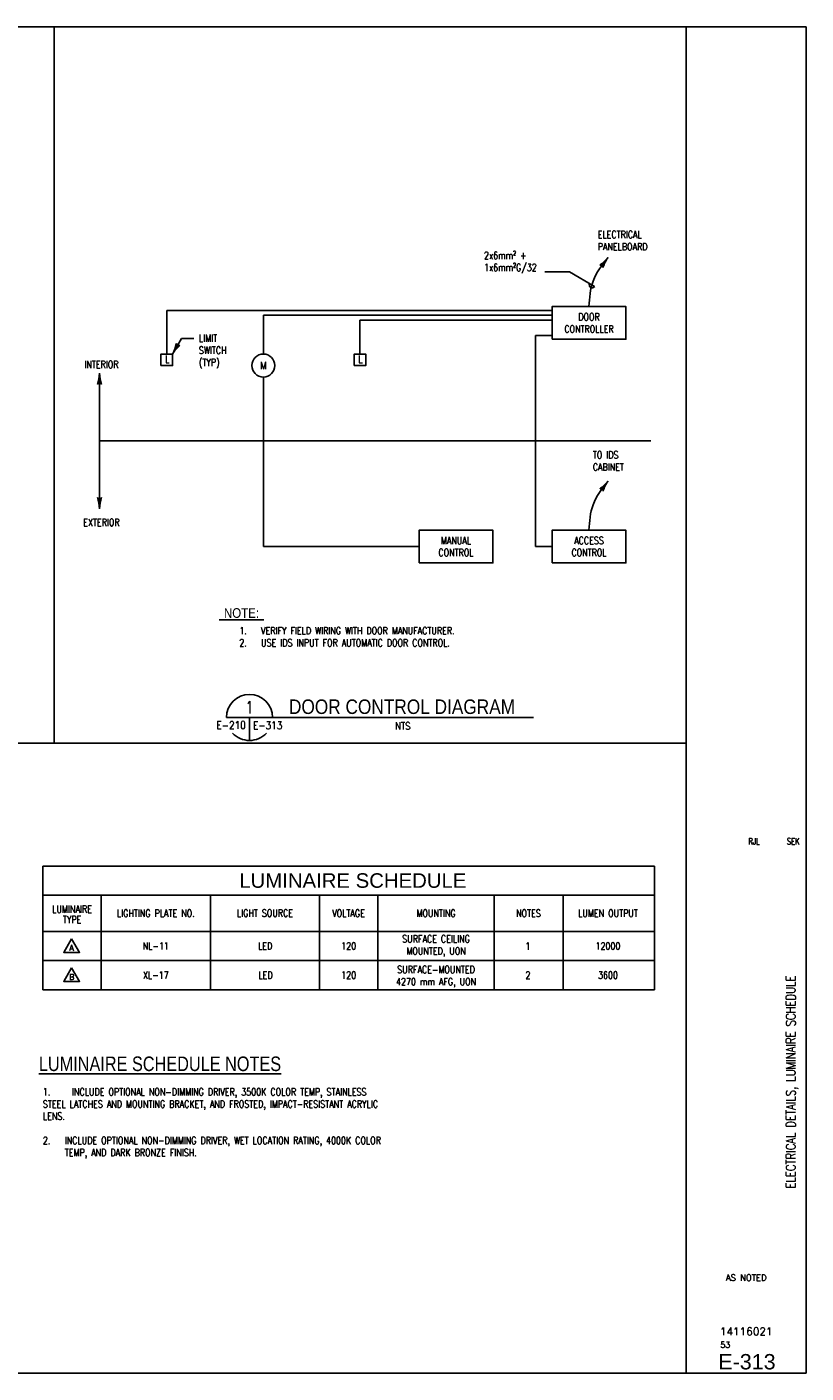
# Paper-space layout 'E-313' of a CAD drawing. Header units: millimetres. Extents: x 26 to 826, y 19 to 575.
# Tile 7 of 7: x 504 to 826, y 19 to 575. Entities that reach past the tile are written whole.
import ezdxf
from ezdxf.enums import TextEntityAlignment as Align

# ---------------------------------------------------------------- set-up
doc = ezdxf.new("R2010")
doc.units = ezdxf.units.MM
for name, color, linetype in [('D-DETL-TEXT', 2, 'Continuous'), ('E-ANNO-TEXT', 3, 'Continuous'), ('E-ANNO-TEXT-', 5, 'Continuous'), ('E-ANNO-TEXT-TITL', 5, 'Continuous'), ('E-LINE-TEXT', 2, 'Continuous'), ('E-POWR-1LIN-LLN50', 5, 'Continuous'), ('E-SCHD', 4, 'Continuous'), ('E-SCHD-TEXT', 2, 'Continuous'), ('EP-POWR-DIAG-EQPM-NEW', 2, 'Continuous'), ('G-ANNO-NOTE', 2, 'Continuous'), ('G-ANNO-TTLB-TEXT', 3, 'Continuous'), ('G-SYMB-LW70', 6, 'Continuous')]:
    doc.layers.add(name, color=color, linetype=linetype)
doc.styles.add('HELV', font='helv.shx', dxfattribs={"width": 0.85, "height": 0.25})
doc.styles.add('large', font='swiss.ttf', dxfattribs={"width": 0.8, "height": 0.25})
doc.styles.add('ROMANS', font='ROMANS.shx', dxfattribs={"width": 0.8})
doc.styles.get("Standard").update_dxf_attribs({"font": 'romans.shx', "width": 0.8, "height": 3})
doc.styles.add('Text', font='romans.shx', dxfattribs={"width": 0.8, "height": 3})
doc.styles.add('Titles', font='swiss.ttf', dxfattribs={"width": 0.8})

# ---------------------------------------------------------------- blocks, each defined once
blk = doc.blocks.new('NFM_SHEET_INFO')
at = {"layer": 'G-ANNO-TTLB-TEXT', "style": 'ROMANS', "width": 0.8}
for tag, p in [('DESIGNEDBY', (31.029, 9.394)), ('DRWNBY', (31.668, 9.394)), ('CHECKEDBY', (32.307, 9.394))]:
    blk.add_attdef(tag, text='', height=0.1, dxfattribs=at).set_placement(p, align=Align.MIDDLE_CENTER)
for tag, height, p in [('SHEET_TITLE_1_OF_2', 0.125, (32.182, 5.478)), ('SHEET_TITLE_1_OF_1', 0.15, (32.267, 5.478)), ('SHEET_TITLE_2_OF_2', 0.125, (32.342, 5.478))]:
    blk.add_attdef(tag, text='', height=height, rotation=90, dxfattribs=at).set_placement(p, align=Align.MIDDLE_CENTER)
at = {"layer": 'G-ANNO-TTLB-TEXT', "color": 132}
for tag, height, style, p in [('SCALE', 0.1, 'ROMANS', (31.541, 2.294)), ('NAVFACDWGNO', 0.125, 'ROMANS', (31.541, 1.419)), ('SHEETOFNO', 0.0937, 'ROMANS', (31.202, 1.2)), ('SHEETNO', 0.25, 'Titles', (31.554, 0.926))]:
    blk.add_attdef(tag, text='', height=height, dxfattribs=dict(at, style=style)).set_placement(p, align=Align.MIDDLE_CENTER)
blk = doc.blocks.new('*U56')
at = {"layer": 'EP-POWR-DIAG-EQPM-NEW'}
blk.add_circle((0, -0.187), 0.187, dxfattribs=at)
blk = doc.blocks.new('*U55')
at = {"layer": 'EP-POWR-DIAG-EQPM-NEW'}
blk.add_lwpolyline([(-0.09375, -0.1875), (0.09375, -0.1875), (0.09375, 0), (-0.09375, 0)], close=True, dxfattribs=at)
blk = doc.blocks.new('LOOP')
blk.add_arc((0, 0), 0.0469, 180, 0)
blk = doc.blocks.new('Key Note-Triangle')
blk.add_lwpolyline([(0, 0.156), (-0.135, -0.078), (0.135, -0.078)], close=True)
blk.add_attdef('X', text='', height=0.1).set_placement((0, 0), align=Align.MIDDLE_CENTER)

psp = doc.layouts.new('E-313')

# ---------------------------------------------------------------- linework, layer by layer
at = {"layer": 'D-DETL-TEXT', "color": 5}
for p, q in [((583.47, 330.08), (601.84, 330.08)), ((605.5, 289.79), (713.34, 289.79))]:
    psp.add_line(p, q, dxfattribs=at)
at = {"layer": 'Defpoints'}
for points in [[(26.42, 575.17), (776.41, 575.17), (776.41, 18.83), (26.42, 18.83)], [(776.41, 575.17), (825.88, 575.17), (825.88, 18.83), (776.41, 18.83)]]:
    psp.add_lwpolyline(points, close=True, dxfattribs=at)
at = {"layer": 'E-ANNO-TEXT-'}
for start, end in [(0, 180), (222.8054, 317.1946)]:
    psp.add_arc((595.97, 289.79), 9.52, start, end, dxfattribs=at)
at = {"layer": 'E-ANNO-TEXT-TITL', "lineweight": -3}
for p, q in [((586.45, 289.79), (605.5, 289.79)), ((595.97, 280.26), (595.97, 289.79))]:
    psp.add_line(p, q, dxfattribs=at)
at = {"layer": 'E-LINE-TEXT'}
for p, q in [((718.01, 473.95), (728.21, 473.95)), ((728.21, 473.95), (738.55, 467.9)), ((567.84, 446.36), (564.16, 439.98)), ((572.96, 446.36), (567.84, 446.36))]:
    psp.add_line(p, q, dxfattribs=at)
for centre, radius, start, end in [((731.54, 490.12), 16.2, 304.3164, 320.8498), ((731.69, 490.01), 16.2, 305.2294, 316.3799), ((757.36, 470.58), 16.2, 144.908, 161.4288), ((740.95, 475.73), 1.05, 0.6254, 105.3661), ((731.85, 489.89), 16.2, 305.6395, 313.8149), ((732.02, 489.76), 16.2, 305.8217, 311.6805), ((732.21, 489.62), 16.2, 305.8115, 309.6815), ((732.39, 489.48), 16.2, 305.6276, 308.0167), ((732.55, 489.36), 16.2, 305.34, 306.7181), ((732.69, 489.25), 16.2, 304.9645, 305.6086), ((732.69, 489.25), 16.2, 304.9645, 305.6086), ((732.69, 489.25), 16.2, 304.9645, 305.6086), ((549.84, 447.56), 16.2, 332.0291, 348.5499), ((577.88, 431.37), 16.2, 131.4375, 147.9709), ((577.72, 431.47), 16.2, 132.3504, 143.501), ((577.55, 431.56), 16.2, 132.7606, 140.9359), ((577.37, 431.67), 16.2, 132.9428, 138.8016), ((577.16, 431.79), 16.2, 132.9326, 136.8025), ((576.96, 431.9), 16.2, 132.7487, 135.1377), ((576.79, 432), 16.2, 132.4611, 133.8392), ((576.63, 432.09), 16.2, 132.0856, 132.7297), ((576.63, 432.09), 16.2, 132.0856, 132.7297), ((576.63, 432.09), 16.2, 132.0856, 132.7297), ((566.76, 444.49), 1.05, 187.7464, 292.4872), ((517.8, 432.62), 16.2, 341.4501, 357.9709), ((549.12, 432.62), 16.2, 194.8623, 197.2513), ((549.35, 432.62), 16.2, 193.1975, 197.0674), ((549.58, 432.62), 16.2, 191.1984, 197.0572), ((549.8, 432.62), 16.2, 189.0641, 197.2394), ((549.99, 432.62), 16.2, 186.499, 197.6496), ((550.18, 432.62), 16.2, 182.0291, 198.5625), ((533.99, 426.83), 1.05, 37.5128, 142.2536), ((548.74, 432.62), 16.2, 197.2703, 197.9144), ((548.74, 432.62), 16.2, 197.2703, 197.9144), ((548.74, 432.62), 16.2, 197.2703, 197.9144), ((548.92, 432.62), 16.2, 196.1608, 197.5389), ((731.54, 397.71), 16.2, 304.3164, 320.8498), ((740.95, 383.32), 1.05, 0.6254, 105.3661), ((731.69, 397.6), 16.2, 305.2294, 316.3799), ((731.85, 397.48), 16.2, 305.6395, 313.8149), ((732.02, 397.35), 16.2, 305.8217, 311.6805), ((732.21, 397.21), 16.2, 305.8115, 309.6815), ((732.39, 397.07), 16.2, 305.6276, 308.0167), ((732.55, 396.95), 16.2, 305.34, 306.7181), ((757.36, 378.17), 16.2, 144.908, 161.4288), ((517.8, 375.49), 16.2, 2.0291, 18.5499), ((533.99, 381.28), 1.05, 217.7464, 322.4872), ((548.74, 375.49), 16.2, 162.0856, 162.7297), ((548.74, 375.49), 16.2, 162.0856, 162.7297), ((548.74, 375.49), 16.2, 162.0856, 162.7297), ((548.92, 375.49), 16.2, 162.4611, 163.8392), ((549.12, 375.49), 16.2, 162.7487, 165.1377), ((549.35, 375.49), 16.2, 162.9326, 166.8025), ((549.58, 375.49), 16.2, 162.9428, 168.8016), ((549.8, 375.49), 16.2, 162.7606, 170.9359), ((549.99, 375.49), 16.2, 162.3504, 173.501), ((550.18, 375.49), 16.2, 161.4375, 177.9709), ((732.69, 396.85), 16.2, 304.9645, 305.6086), ((732.69, 396.85), 16.2, 304.9645, 305.6086), ((732.69, 396.85), 16.2, 304.9645, 305.6086)]:
    psp.add_arc(centre, radius, start, end, dxfattribs=at)
at = {"layer": 'E-POWR-1LIN-LLN50'}
for p, q in [((720.94, 458), (561.78, 458)), ((561.78, 439.98), (561.78, 458)), ((720.94, 456), (601.69, 456)), ((601.69, 439.98), (601.69, 456)), ((720.94, 454), (641.59, 454)), ((641.59, 439.98), (641.59, 454)), ((720.94, 447.67), (714.13, 447.67)), ((714.13, 447.67), (714.13, 360.43)), ((533.99, 376.06), (533.99, 432.04)), ((601.69, 430.46), (601.69, 360.43)), ((533.99, 404.05), (761.75, 404.05)), ((665.99, 360.43), (601.69, 360.43)), ((720.94, 360.43), (714.13, 360.43))]:
    psp.add_line(p, q, dxfattribs=at)
for points in [[(736.21, 459.58), (737.88, 470.12), (744.11, 479.89)], [(736.21, 367.17), (737.88, 377.71), (744.11, 387.49)]]:
    psp.add_spline(points, degree=3, dxfattribs=at)
at = {"layer": 'E-SCHD'}
for p, q in [((510.65, 228.39), (510.65, 177.27)), ((510.65, 228.39), (763.24, 228.39)), ((763.24, 228.39), (763.24, 177.27)), ((510.65, 216.36), (763.24, 216.36)), ((534.71, 216.36), (534.71, 177.27)), ((579.81, 216.36), (579.81, 177.27)), ((624.92, 216.36), (624.92, 177.27)), ((648.97, 216.36), (648.97, 177.27)), ((697.08, 216.36), (697.08, 177.27)), ((725.59, 216.36), (725.59, 177.27)), ((510.65, 201.33), (763.24, 201.33)), ((510.65, 189.3), (763.24, 189.3)), ((510.65, 177.27), (763.24, 177.27))]:
    psp.add_line(p, q, dxfattribs=at)
at = {"layer": 'EP-POWR-DIAG-EQPM-NEW'}
for points in [[(720.94, 446.09), (751.49, 446.09), (751.49, 459.58), (720.94, 459.58)], [(665.99, 353.68), (696.54, 353.68), (696.54, 367.17), (665.99, 367.17)], [(720.94, 353.68), (751.49, 353.68), (751.49, 367.17), (720.94, 367.17)]]:
    psp.add_lwpolyline(points, close=True, dxfattribs=at)
at = {"layer": 'G-SYMB-LW70'}
for p, q in [((515.32, 279.18), (515.32, 575.17)), ((26.42, 279.18), (530.19, 279.18)), ((530.19, 279.18), (776.41, 279.18))]:
    psp.add_line(p, q, dxfattribs=at)

# ---------------------------------------------------------------- block references
ref = psp.add_blockref('NFM_SHEET_INFO', (0, 0), dxfattribs=dict(xscale=25.4, yscale=25.4, zscale=25.4))
ref.add_attrib('SHEETNO', 'E-313', dxfattribs={"layer": 'G-ANNO-TTLB-TEXT', "color": 132, "height": 6.35, "style": 'Titles'}).set_placement((801.47, 23.52), align=Align.MIDDLE_CENTER)
ref.add_attrib('SHEET_TITLE_1_OF_1', 'ELECTRICAL DETAILS, LUMINAIRE SCHEDULE', dxfattribs={"layer": 'G-ANNO-TTLB-TEXT', "height": 3.81, "rotation": 90, "style": 'ROMANS', "width": 0.8}).set_placement((819.58, 139.15), align=Align.MIDDLE_CENTER)
ref.add_attrib('NAVFACDWGNO', '14116021', dxfattribs={"layer": 'G-ANNO-TTLB-TEXT', "color": 132, "height": 3.175, "style": 'ROMANS'}).set_placement((801.15, 36.04), align=Align.MIDDLE_CENTER)
ref.add_attrib('SHEETOFNO', '53', dxfattribs={"layer": 'G-ANNO-TTLB-TEXT', "color": 132, "height": 2.381, "style": 'ROMANS'}).set_placement((792.53, 30.48), align=Align.MIDDLE_CENTER)
ref.add_attrib('DRWNBY', 'RJL', dxfattribs={"layer": 'G-ANNO-TTLB-TEXT', "height": 2.54, "style": 'ROMANS', "width": 0.8}).set_placement((804.38, 238.6), align=Align.MIDDLE_CENTER)
ref.add_attrib('CHECKEDBY', 'SEK', dxfattribs={"layer": 'G-ANNO-TTLB-TEXT', "height": 2.54, "style": 'ROMANS', "width": 0.8}).set_placement((820.59, 238.6), align=Align.MIDDLE_CENTER)
ref.add_attrib('SCALE', 'AS NOTED', dxfattribs={"layer": 'G-ANNO-TTLB-TEXT', "color": 132, "height": 2.54, "style": 'ROMANS'}).set_placement((801.15, 58.28), align=Align.MIDDLE_CENTER)
at = {"layer": 'E-ANNO-TEXT', "color": 2, "linetype": 'ByBlock', "xscale": 24.05613096, "yscale": 24.05613096, "zscale": 24.05613096}
for p, values in [((522.5, 194.56), {'X': 'A'}), ((522.5, 182.54), {'X': 'B'})]:
    psp.add_blockref('Key Note-Triangle', p, dxfattribs=at).add_auto_attribs(values)
at = {"layer": 'E-LINE-TEXT', "xscale": -25.40000000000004, "yscale": 25.39999999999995, "rotation": 329.6906605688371}
psp.add_blockref('LOOP', (737.53, 468.51), dxfattribs=at)
at = {"layer": 'E-POWR-1LIN-LLN50'}
for name, p, xscale, yscale, zscale in [('*U55', (561.78, 439.98), 25.40000000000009, 25.40000000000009, 25.40000000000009), ('*U56', (601.69, 439.98), 25.4, 25.4, 25.4), ('*U55', (641.59, 439.98), 25.40000000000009, 25.40000000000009, 25.40000000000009)]:
    psp.add_blockref(name, p, dxfattribs=dict(at, xscale=xscale, yscale=yscale, zscale=zscale))

# ---------------------------------------------------------------- texts
at = {"layer": 'D-DETL-TEXT', "color": 5, "style": 'HELV', "width": 0.85}
psp.add_text('NOTE:', height=4, dxfattribs=at).set_placement((592.66, 330.95), align=Align.CENTER)
psp.add_text('DOOR CONTROL DIAGRAM', height=6, dxfattribs=at).set_placement((658.97, 294.23), align=Align.MIDDLE)
at = {"layer": 'D-DETL-TEXT', "color": 5, "style": 'ROMANS', "width": 0.85}
psp.add_text('NTS', height=3, rotation=0, dxfattribs=at).set_placement((659.3, 286.27), align=Align.MIDDLE)
at = {"layer": 'D-DETL-TEXT', "char_height": 3, "attachment_point": 5, "style": 'ROMANS'}
for s, insert in [('\\pxqc;INTERIOR', (534.81, 435.66)), ('\\pxqc;EXTERIOR', (534.81, 370.4))]:
    psp.add_mtext(s, dxfattribs=dict(at, insert=insert))
at = {"layer": 'D-DETL-TEXT', "insert": (591.75, 327.15), "char_height": 3, "width": 243.9637, "attachment_point": 1, "style": 'ROMANS'}
psp.add_mtext('\\pxi-3,l3,t3;1.^IVERIFY FIELD WIRING WITH DOOR MANUFACTURER.\\P2.^IUSE IDS INPUT FOR AUTOMATIC DOOR CONTROL.', dxfattribs=at)
at = {"layer": 'E-ANNO-TEXT', "insert": (510.61, 144.05), "char_height": 3.00702, "width": 151.357, "attachment_point": 1}
psp.add_mtext('\\P{\\H0.5x;\\P\\pxi-3,l3,t3;}1.^IINCLUDE OPTIONAL NON-DIMMING DRIVER, 3500K COLOR TEMP, STAINLESS STEEL LATCHES AND MOUNTING BRACKET, AND FROSTED, IMPACT-RESISTANT ACRYLIC LENS.\\P\\pi0,l0,tz;\\P\\pi-3,l3,t3;2.^IINCLUDE OPTIONAL NON-DIMMING DRIVER, WET LOCATION RATING, 4000K COLOR TEMP, AND DARK BRONZE FINISH.', dxfattribs=at)
at = {"layer": 'E-ANNO-TEXT-TITL', "lineweight": -3, "style": 'ROMANS', "width": 0.85}
psp.add_text('1', height=5.08, dxfattribs=at).set_placement((595.97, 291.37), align=Align.CENTER)
psp.add_text('E-210', height=3.175, dxfattribs=at).set_placement((594.44, 288.2), align=Align.TOP_RIGHT)
psp.add_text('E-313', height=3.175, dxfattribs=at).set_placement((597.4, 288.13), align=Align.TOP_LEFT)
at = {"layer": 'E-LINE-TEXT', "color": 5, "style": 'ROMANS', "width": 0.85}
for p in [(561.97, 437.84), (641.79, 437.84)]:
    psp.add_text('L', height=3, dxfattribs=at).set_placement(p, align=Align.MIDDLE_CENTER)
psp.add_text('M', height=3, dxfattribs=at).set_placement((601.69, 435.22), align=Align.MIDDLE)
at = {"layer": 'E-LINE-TEXT', "char_height": 3, "style": 'ROMANS'}
for s, insert, attachment_point in [('\\pxql;ELECTRICAL\\PPANELBOARD', (739.81, 490.87), 1), ('\\pxqc;DOOR \\PCONTROLLER', (736.21, 452.84), 5), ('\\pxql;TO IDS\\PCABINET', (737.78, 399.79), 1), ('\\pxqc;MANUAL \\PCONTROL', (681.26, 360.43), 5), ('\\pxqc;ACCESS \\PCONTROL', (736.21, 360.43), 5)]:
    psp.add_mtext(s, dxfattribs=dict(at, insert=insert, attachment_point=attachment_point))
at = {"layer": 'E-LINE-TEXT', "char_height": 3, "attachment_point": 1, "style": 'ROMANS'}
for s, insert, width in [('2x6mm² +\\P1x6mm²G/32', (692.82, 482.24), 52.7827), ('LIMIT \\PSWITCH \\P(TYP)', (575.06, 448.04), 43.0981)]:
    psp.add_mtext(s, dxfattribs=dict(at, insert=insert, width=width))
at = {"layer": 'E-SCHD-TEXT', "color": 2, "style": 'large'}
psp.add_text('LUMINAIRE SCHEDULE', height=6.014, dxfattribs=at).set_placement((591.74, 219.38))
at = {"layer": 'E-SCHD-TEXT', "color": 2, "style": 'Text', "width": 0.8}
for s, p in [('LUMINAIRE', (522.68, 209.07)), ('TYPE', (522.68, 204.73)), ('LIGHT SOURCE', (602.36, 207.44))]:
    psp.add_text(s, height=3.007, dxfattribs=at).set_placement(p, align=Align.CENTER)
for s, p in [('LIGHTING PLATE NO.', (557.26, 208.85)), ('VOLTAGE', (636.87, 208.85)), ('MOUNTING', (673.03, 208.85)), ('NOTES', (711.19, 208.85)), ('LUMEN OUTPUT', (744.06, 208.85))]:
    psp.add_text(s, height=3.007, dxfattribs=at).set_placement(p, align=Align.MIDDLE)
at = {"layer": 'E-SCHD-TEXT', "color": 2, "attachment_point": 5, "style": 'Text'}
for s, insert, char_height, width in [('NL-11', (557.26, 195.32), 3.007, 48.1123), ('LED', (602.45, 195.32), 3.007, 51.185), ('120', (636.94, 195.32), 3.007, 51.185), ('SURFACE CEILING\\PMOUNTED, UON', (673.03, 195.32), 3.007, 51.185), ('1', (711.01, 195.32), 3.01, 4.2082), ('12000', (744.06, 195.32), 3.007, 51.185), ('XL-17', (557.26, 183.29), 3.007, 48.1123), ('LED', (602.59, 183.29), 3.007, 51.185), ('120', (636.94, 183.29), 3.007, 51.185), ('SURFACE-MOUNTED\\P4270 mm AFG, UON', (673.03, 182.65), 3.007, 51.185), ('2', (711.01, 183.29), 3.01, 5.2766), ('3600', (744.06, 183.29), 3.007, 51.185)]:
    psp.add_mtext(s, dxfattribs=dict(at, insert=insert, char_height=char_height, width=width))
at = {"layer": 'G-ANNO-NOTE', "style": 'Titles', "width": 0.8}
psp.add_text('%%ULUMINAIRE SCHEDULE NOTES', height=6.014, dxfattribs=at).set_placement((558.99, 146.65), align=Align.MIDDLE)

doc.saveas('drawing.dxf')
